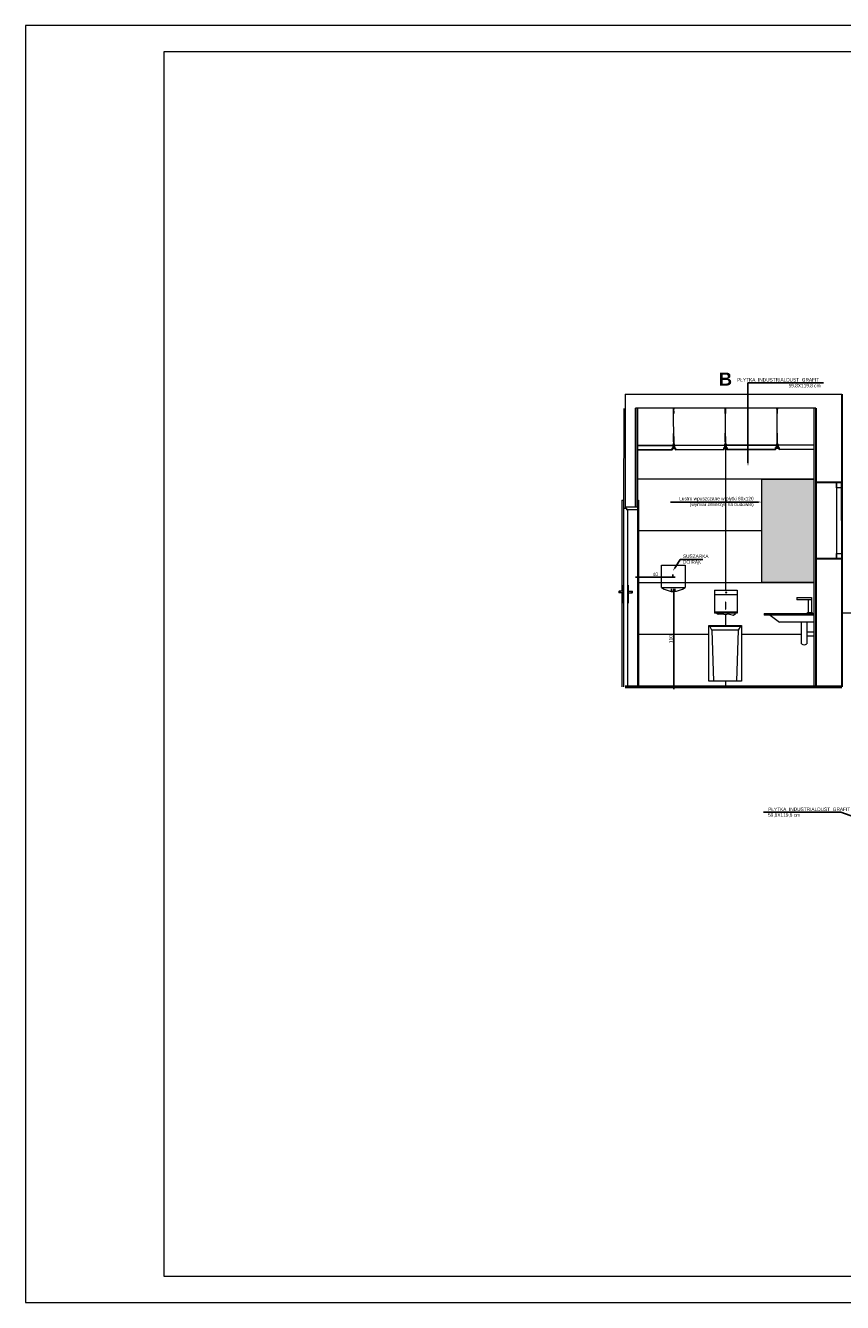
# Model space of a CAD drawing. Header units: millimetres. Extents: x -9038497 to 54128, y -10570064 to 59476.
# Tile 131 of 135: x 52028 to 52971, y 19848 to 21322. Entities that reach past the tile are written whole.
import ezdxf
from ezdxf import colors
from ezdxf.entities.mleader import LeaderData, LeaderLine
from ezdxf.math import Vec2, Vec3

# ---------------------------------------------------------------- set-up
doc = ezdxf.new("R2010")
doc.units = ezdxf.units.MM
doc.header["$LTSCALE"] = 0.8
doc.header["$PDMODE"] = 2
for name, color, linetype, lineweight in [('0 proj_drzwi', 4, 'Continuous', 0), ('0 proj_schody', 2, 'Continuous', 18), ('0 proj_widok widok widok', 7, 'Continuous', 0), ('0 proj_wyposażenie sanitarne', 40, 'Continuous', 18), ('M_SCIANA konstrukcyjna', 1, 'Continuous', 50), ('SCIANY', 1, 'Continuous', 30), ('sciany - mur', 1, 'Continuous', 30), ('tynk', 252, 'Continuous', 5), ('wieszaki suf.p.', 253, 'Continuous', 5), ('WYPOSAZENIE_SANITARNE', 2, 'Continuous', 20)]:
    doc.layers.add(name, color=color, linetype=linetype, lineweight=lineweight)
doc.layers.add('HATCH', color=4, linetype='Continuous', lineweight=9, plot=False)
doc.layers.add('STOLARKA', color=4, linetype='Continuous')
doc.layers.add('strop podw.', color=3, linetype='Continuous')
doc.styles.get("Standard").update_dxf_attribs({"font": 'g12f13.shx', "width": 0.8, "height": 10})
doc.styles.add('WYMIAR-20', font='ARIALN.TTF', dxfattribs={"height": 4})
doc.styles.add('WYMIAR-50', font='ARIALN.TTF', dxfattribs={"height": 10})
doc.dimstyles.new('SKALA-20', dxfattribs={"dimscale": 2, "dimtxt": 2, "dimasz": 1, "dimexe": 1.5, "dimexo": 1.5, "dimgap": 0.6, "dimtad": 1, "dimdec": 1, "dimrnd": 0.5, "dimdsep": 46, "dimtxsty": 'WYMIAR-20', "dimblk": 'ARCHTICK', "dimcen": 1.2, "dimdle": 1.5, "dimclrd": 256, "dimclre": 256, "dimclrt": 256, "dimadec": 0, "dimazin": 0, "dimtfac": 0.5, "dimtdec": 1, "dimtix": 1, "dimtmove": 2, "dimatfit": 3, "dimfxl": 2, "dimfxlon": 1, "dimtolj": 1, "dimarcsym": 0})

# ---------------------------------------------------------------- blocks, each defined once
blk = doc.blocks.new('A$C604A1FD6')
at = {"color": 0, "ltscale": 60}
for p, q in [((0, 5), (0, 2)), ((1, 5), (1, 2)), ((60, 5), (60, 2))]:
    blk.add_line(p, q, dxfattribs=at)
blk.add_lwpolyline([(58, 2), (58, 0), (2, 0), (2, 2), (1, 2), (1, 5), (59, 5), (59, 2)], close=True, dxfattribs=at)
blk = doc.blocks.new('klam lewa')
at = {"layer": '0 proj_drzwi'}
for p, q in [((-8431.2, 26538.8), (-8435.8, 26538.8)), ((-8431.2, 26536.9), (-8435.8, 26536.9)), ((-8434.7, 26536.9), (-8434.7, 26538.8)), ((-8431.2, 26524.9), (-8431.2, 26545.9)), ((-8431.2, 26545.9), (-8430.7, 26545.9)), ((-8430.7, 26524.9), (-8431.2, 26524.9))]:
    blk.add_line(p, q, dxfattribs=at)
blk.add_arc((-8434.9, 26537.9), 1.3, 132.6475, 226.9891, dxfattribs=at)
blk = doc.blocks.new('klam prawa')
at = {"layer": '0 proj_drzwi'}
for p, q in [((-8425.7, 26545.9), (-8425.2, 26545.9)), ((-8425.2, 26545.9), (-8425.2, 26524.9)), ((-8425.2, 26538.8), (-8420.6, 26538.8)), ((-8425.2, 26536.9), (-8420.6, 26536.9)), ((-8421.7, 26538.8), (-8421.7, 26536.9)), ((-8425.2, 26524.9), (-8425.7, 26524.9))]:
    blk.add_line(p, q, dxfattribs=at)
blk.add_arc((-8421.5, 26537.9), 1.3, 313.0109, 47.3525, dxfattribs=at)
blk = doc.blocks.new('_ArchTick')
at = {"color": 0, "linetype": 'ByBlock', "const_width": 0.15}
blk.add_lwpolyline([(-0.5, -0.5), (0.5, 0.5)], dxfattribs=at)
blk = doc.blocks.new('*D2535')
at = {"layer": '0 proj_widok widok widok', "lineweight": -2, "transparency": 16777216}
for p, q in [((52731.7, 20684.9), (52777.7, 20684.9)), ((52734.7, 20684.9), (52734.7, 20687.9)), ((52774.7, 20684.9), (52774.7, 20687.9))]:
    blk.add_line(p, q, dxfattribs=at)
at = {"layer": 'Defpoints', "color": 0, "lineweight": 0, "transparency": 16777216}
for p in [(52734.7, 20682.8), (52774.7, 20684.9), (52774.7, 20682.8)]:
    blk.add_point(p, dxfattribs=at)
at = {"layer": '0 proj_widok widok widok', "lineweight": -2, "transparency": 16777216, "xscale": 2, "yscale": 2, "zscale": 2, "rotation": 180}
blk.add_blockref('_ArchTick', (52734.7, 20684.9), dxfattribs=at)
at = {"layer": '0 proj_widok widok widok', "lineweight": -2, "transparency": 16777216, "xscale": 2, "yscale": 2, "zscale": 2}
blk.add_blockref('_ArchTick', (52774.7, 20684.9), dxfattribs=at)
at = {"layer": '0 proj_widok widok widok', "lineweight": 0, "transparency": 16777216, "insert": (52754.7, 20688.1), "char_height": 4, "attachment_point": 5, "style": 'WYMIAR-20'}
blk.add_mtext('\\A1;40', dxfattribs=at)
blk = doc.blocks.new('*D2537')
at = {"layer": '0 proj_widok widok widok', "lineweight": -2, "transparency": 16777216}
for p, q in [((52775.9, 20668.3), (52772.9, 20668.3)), ((52775.9, 20555.3), (52775.9, 20671.3)), ((52775.9, 20558.3), (52772.9, 20558.3))]:
    blk.add_line(p, q, dxfattribs=at)
at = {"layer": 'Defpoints', "color": 0, "lineweight": 0, "transparency": 16777216}
for p in [(52775.9, 20668.3), (52778, 20668.3), (52778, 20558.3)]:
    blk.add_point(p, dxfattribs=at)
at = {"layer": '0 proj_widok widok widok', "lineweight": -2, "transparency": 16777216, "xscale": 2, "yscale": 2, "zscale": 2}
for p, rotation in [((52775.9, 20668.3), 90), ((52775.9, 20558.3), 270)]:
    blk.add_blockref('_ArchTick', p, dxfattribs=dict(at, rotation=rotation))
at = {"layer": '0 proj_widok widok widok', "lineweight": 0, "transparency": 16777216, "insert": (52772.7, 20613.3), "char_height": 4, "attachment_point": 5, "rotation": 90, "style": 'WYMIAR-20'}
blk.add_mtext('\\A1;110', dxfattribs=at)

msp = doc.modelspace()

# ---------------------------------------------------------------- hatches: boundary and pattern name
at = {"layer": '0 proj_widok widok widok', "lineweight": 0, "true_color": 0xadddf7, "transparency": 33554687}
h = msp.add_hatch(color=141, dxfattribs=at)
h.dxf.hatch_style = 1
h.paths.add_polyline_path([(52937.63, 20797.84), (52877.74, 20797.84), (52877.74, 20678.46), (52937.7, 20678.46)])

# ---------------------------------------------------------------- linework, layer by layer
at = {"color": 1, "lineweight": 0, "ltscale": 40}
for p, q in [((52719.87, 20895.87), (52969.87, 20895.87)), ((52939.87, 20879.67), (52731.87, 20879.67))]:
    msp.add_line(p, q, dxfattribs=at)
at = {"color": 0, "ltscale": 60}
for p, q in [((52775.96, 20836.82), (52775.95, 20833.82)), ((52776.14, 20836.82), (52776.15, 20833.82)), ((52835.68, 20837.05), (52835.67, 20834.05)), ((52895.44, 20837.3), (52895.45, 20834.3)), ((52896.44, 20837.31), (52896.45, 20834.31))]:
    msp.add_line(p, q, dxfattribs=at)
at = {"layer": '0 proj_drzwi', "lineweight": 0}
for p, q in [((52716.09, 20773.59), (52718.06, 20773.59)), ((52733.93, 20773.59), (52735.38, 20773.59)), ((52717.89, 20764.59), (52721.4, 20764.59)), ((52719.89, 20766.04), (52733.93, 20766.04)), ((52719.9, 20766.04), (52719.9, 20764.58)), ((52721.4, 20764.59), (52721.4, 20762.59)), ((52722.9, 20762.59), (52721.4, 20762.59)), ((52721.43, 20762.68), (52733.93, 20762.68))]:
    msp.add_line(p, q, dxfattribs=at)
at = {"layer": '0 proj_drzwi'}
for p, q in [((52716.09, 20773.59), (52716.09, 20668.49)), ((52733.93, 20773.59), (52733.93, 20558.19)), ((52735.38, 20773.59), (52735.38, 20558.19)), ((52717.89, 20764.59), (52717.89, 20558.16)), ((52722.9, 20558.16), (52722.9, 20762.59)), ((52716.09, 20666.58), (52716.09, 20558.19))]:
    msp.add_line(p, q, dxfattribs=at)
at = {"layer": '0 proj_schody'}
for p, q in [((52761.78, 20698.47), (52789.28, 20698.47)), ((52761.78, 20672.96), (52761.78, 20698.47)), ((52789.28, 20698.47), (52789.28, 20672.96)), ((52761.78, 20672.96), (52789.28, 20672.96)), ((52822.91, 20669.62), (52822.91, 20643.12)), ((52823.01, 20669.62), (52848.99, 20669.62)), ((52848.99, 20669.62), (52848.99, 20643.12)), ((52823.01, 20664.9), (52848.99, 20664.9)), ((52835.48, 20655.74), (52835.48, 20647.65)), ((52835.94, 20655.74), (52835.48, 20655.74)), ((52835.94, 20647.65), (52835.94, 20655.74)), ((52848.99, 20644.23), (52822.91, 20644.23)), ((52848.99, 20643.12), (52822.91, 20643.12)), ((52823.84, 20644.29), (52827.09, 20641.92)), ((52827.09, 20641.92), (52831.33, 20642.42)), ((52831.33, 20642.42), (52835.94, 20641.8)), ((52835.48, 20647.65), (52835.94, 20647.65)), ((52835.94, 20641.8), (52838.81, 20642.54)), ((52838.81, 20642.54), (52844.8, 20640.92)), ((52844.8, 20640.92), (52847.29, 20642.67)), ((52847.29, 20642.67), (52847.29, 20644.17)), ((52816.6, 20629.14), (52854.1, 20629.14)), ((52816.6, 20564.64), (52816.6, 20629.14)), ((52817.51, 20628.35), (52853.07, 20628.35)), ((52819.95, 20623.4), (52817.51, 20628.35)), ((52850.12, 20623.4), (52819.95, 20623.4)), ((52819.96, 20623.4), (52821.82, 20564.6)), ((52850.08, 20623.4), (52848.22, 20564.6)), ((52853.07, 20628.35), (52850.12, 20623.4)), ((52854.1, 20629.14), (52854.1, 20564.64)), ((52854.1, 20564.64), (52816.6, 20564.64))]:
    msp.add_line(p, q, dxfattribs=at)
msp.add_circle((52836.45, 20667.08), 0.671, dxfattribs=at)
at = {"layer": '0 proj_widok widok widok', "lineweight": 0}
for p, q in [((52835.79, 20832.43), (52835.79, 20669.62)), ((52937.63, 20797.93), (52733.87, 20797.93)), ((52877.74, 20678.46), (52877.74, 20797.84)), ((52877.74, 20797.84), (52937.64, 20797.84)), ((52733.93, 20738.13), (52733.87, 20738.13)), ((52877.74, 20738.13), (52735.38, 20738.13)), ((52937.8, 20738.13), (52937.67, 20738.13)), ((52733.93, 20678.33), (52733.87, 20678.33)), ((52937.8, 20678.33), (52735.38, 20678.33)), ((52937.74, 20678.46), (52877.74, 20678.46)), ((52835.79, 20641.82), (52835.79, 20629.14)), ((53052.32, 20643.02), (52969.87, 20643.02)), ((52816.6, 20618.53), (52733.87, 20618.53)), ((52923.32, 20618.53), (52854.1, 20618.53)), ((52835.79, 20564.64), (52835.79, 20558.24))]:
    msp.add_line(p, q, dxfattribs=at)
for points in [[(52027.61, 19847.52), (54127.61, 19847.52), (54127.61, 21321.52), (52027.61, 21321.52)], [(52187.61, 21291.52), (54097.61, 21291.52), (54097.61, 19877.52), (52187.61, 19877.52)]]:
    msp.add_lwpolyline(points, close=True, dxfattribs=at)
at = {"layer": '0 proj_wyposażenie sanitarne'}
for p, q in [((52917.97, 20661.28), (52917.97, 20658.48)), ((52934.79, 20658.48), (52917.97, 20658.48)), ((52918, 20661.28), (52934.8, 20661.28)), ((52919.46, 20661.28), (52919.46, 20661.28)), ((52931.3, 20644.12), (52931.3, 20658.48)), ((52934.8, 20661.28), (52934.8, 20644.12)), ((52880.2, 20642.71), (52937.72, 20642.71)), ((52880.2, 20642.71), (52880.2, 20640.71)), ((52937.72, 20640.71), (52880.2, 20640.71)), ((52887.28, 20640.71), (52897.83, 20632.94)), ((52930.39, 20643.06), (52930.39, 20644.12)), ((52930.39, 20644.12), (52935.79, 20644.12)), ((52935.79, 20643.07), (52930.4, 20643.07)), ((52935.79, 20644.12), (52935.79, 20643.07)), ((52937.73, 20632.94), (52897.83, 20632.94)), ((52923.32, 20618.27), (52923.32, 20632.77)), ((52929.49, 20632.77), (52929.49, 20607.77)), ((52929.49, 20632.77), (52929.49, 20607.77)), ((52929.53, 20621.78), (52937.78, 20621.78)), ((52923.32, 20607.77), (52923.32, 20618.27)), ((52929.48, 20617.1), (52937.73, 20617.1))]:
    msp.add_line(p, q, dxfattribs=at)
msp.add_arc((52926.41, 20611.89), 5.15, 233.17111, 306.82889, dxfattribs=at)
at = {"layer": 'HATCH', "color": 252}
msp.add_lwpolyline([(52027.61, 19847.52), (54127.61, 19847.52), (54127.61, 21321.52), (52027.61, 21321.52)], close=True, dxfattribs=at)
at = {"layer": 'M_SCIANA konstrukcyjna'}
msp.add_line((52969.87, 20558.24), (52719.87, 20558.24), dxfattribs=at)
at = {"layer": 'SCIANY', "ltscale": 40}
for p, q in [((52969.87, 20895.87), (52969.87, 20558.24)), ((52731.87, 20879.67), (52731.87, 20766.04)), ((52939.87, 20879.67), (52939.87, 20558.24)), ((52969.87, 20793.93), (52940.02, 20793.93)), ((52969.87, 20705.98), (52940.02, 20705.98))]:
    msp.add_line(p, q, dxfattribs=at)
at = {"layer": 'sciany - mur', "lineweight": 0, "ltscale": 40}
msp.add_line((52719.87, 20895.87), (52719.87, 20764.59), dxfattribs=at)
at = {"layer": 'STOLARKA', "color": 5, "lineweight": 0}
for points in [[(52963.82, 20706.05), (52969.82, 20706.05), (52969.73, 20793.89), (52963.73, 20793.89)], [(52969.77, 20793.89), (52969.77, 20787.89), (52963.77, 20787.89), (52963.77, 20793.89)], [(52969.89, 20711.99), (52969.89, 20705.99), (52963.89, 20705.99), (52963.89, 20711.99)]]:
    msp.add_lwpolyline(points, close=True, dxfattribs=at)
at = {"layer": 'strop podw.', "ltscale": 60}
for points in [[(52733.87, 20836.64), (52775.14, 20836.81), (52775.15, 20833.81), (52774.15, 20833.81), (52774.16, 20831.81), (52733.87, 20831.64)], [(52937.8, 20832.48), (52897.46, 20832.31), (52897.45, 20834.31), (52896.45, 20834.31), (52896.44, 20837.31), (52937.8, 20837.48)]]:
    msp.add_lwpolyline(points, dxfattribs=at)
at = {"layer": 'tynk', "lineweight": 0, "ltscale": 40}
for p, q in [((52718.12, 20879.59), (52718.05, 20764.59)), ((52733.87, 20879.67), (52733.87, 20558.24)), ((52937.59, 20879.64), (52937.77, 20558.21))]:
    msp.add_line(p, q, dxfattribs=at)
at = {"layer": 'wieszaki suf.p.'}
for p, q in [((52775.94, 20838.97), (52775.81, 20878.09)), ((52835.66, 20839.2), (52835.53, 20878.32)), ((52895.48, 20839.2), (52895.35, 20878.54)), ((52775.91, 20846.96), (52775.94, 20838.97)), ((52835.64, 20847.2), (52835.66, 20839.2)), ((52895.45, 20847.2), (52895.48, 20839.2))]:
    msp.add_line(p, q, dxfattribs=at)
at = {"layer": 'wieszaki suf.p.', "linetype": 'Continuous'}
for p, q in [((52775.71, 20840.87), (52775.67, 20850.58)), ((52776.11, 20840.87), (52776.07, 20850.58)), ((52835.43, 20841.1), (52835.4, 20850.82)), ((52835.83, 20841.1), (52835.8, 20850.82)), ((52895.25, 20841.1), (52895.22, 20850.82)), ((52895.65, 20841.1), (52895.62, 20850.82))]:
    msp.add_line(p, q, dxfattribs=at)
at = {"layer": 'wieszaki suf.p.'}
for points in [[(52775.82, 20873.6), (52775.62, 20873.6), (52775.6, 20879.4), (52774.7, 20879.4), (52774.7, 20879.6), (52776.7, 20879.6), (52776.7, 20879.4), (52775.8, 20879.4)], [(52835.62, 20873.52), (52835.42, 20873.52), (52835.4, 20879.32), (52834.5, 20879.32), (52834.5, 20879.52), (52836.5, 20879.53), (52836.5, 20879.33), (52835.6, 20879.32)], [(52895.44, 20873.57), (52895.24, 20873.57), (52895.22, 20879.37), (52894.32, 20879.36), (52894.32, 20879.56), (52896.32, 20879.57), (52896.32, 20879.37), (52895.42, 20879.37)]]:
    msp.add_lwpolyline(points, close=True, dxfattribs=at)
for points in [[(52775.33, 20838.05), (52775.56, 20838.05), (52775.57, 20835.8, 0.3097473), (52776.32, 20835.8), (52776.31, 20838.05), (52776.55, 20838.05), (52776.56, 20834.26, 0.0501991), (52776.59, 20833.77, 0.4627291), (52776.9, 20833.7), (52777.25, 20834.01, -0.5914466), (52777.42, 20833.94), (52777.42, 20833.04, -0.3364756), (52777.28, 20832.9), (52777, 20832.9), (52777, 20833.09), (52776.34, 20833.09), (52776.34, 20832.89), (52775.57, 20832.89), (52775.57, 20833.09), (52774.91, 20833.08), (52774.91, 20832.89), (52774.63, 20832.89, -0.3364756), (52774.49, 20833.02), (52774.49, 20833.93, -0.5914466), (52774.66, 20834), (52775.01, 20833.7, 0.4627291), (52775.31, 20833.77, 0.0501991), (52775.34, 20834.26)], [(52775.56, 20838.05), (52775.56, 20838.8, -0.4406767), (52776.31, 20838.81), (52776.32, 20835.8, -0.3097473), (52775.57, 20835.8)], [(52835.06, 20838.28), (52835.29, 20838.28), (52835.3, 20836.04, 0.3097473), (52836.05, 20836.04), (52836.04, 20838.29), (52836.27, 20838.29), (52836.28, 20834.49, 0.0501991), (52836.32, 20834.01, 0.4627291), (52836.62, 20833.94), (52836.97, 20834.24, -0.5914466), (52837.14, 20834.18), (52837.14, 20833.27, -0.3364756), (52837.01, 20833.13), (52836.73, 20833.13), (52836.73, 20833.33), (52836.07, 20833.32), (52836.07, 20833.13), (52835.3, 20833.13), (52835.3, 20833.32), (52834.63, 20833.32), (52834.63, 20833.12), (52834.36, 20833.12, -0.3364756), (52834.22, 20833.26), (52834.22, 20834.17, -0.5914466), (52834.38, 20834.23), (52834.74, 20833.93, 0.4627291), (52835.04, 20834, 0.0501991), (52835.07, 20834.49)], [(52835.29, 20838.28), (52835.28, 20839.04, -0.4406767), (52836.04, 20839.04), (52836.05, 20836.04, -0.3097473), (52835.3, 20836.04)], [(52894.88, 20838.28), (52895.11, 20838.28), (52895.11, 20836.04, 0.3097473), (52895.87, 20836.04), (52895.86, 20838.29), (52896.09, 20838.29), (52896.1, 20834.49, 0.0501991), (52896.14, 20834.01, 0.4627291), (52896.44, 20833.94), (52896.79, 20834.24, -0.5914466), (52896.96, 20834.18), (52896.96, 20833.27, -0.3364756), (52896.82, 20833.13), (52896.55, 20833.13), (52896.55, 20833.33), (52895.89, 20833.32), (52895.89, 20833.13), (52895.12, 20833.13), (52895.12, 20833.32), (52894.45, 20833.32), (52894.45, 20833.12), (52894.18, 20833.12, -0.3364756), (52894.04, 20833.26), (52894.04, 20834.17, -0.5914466), (52894.2, 20834.23), (52894.56, 20833.93, 0.4627291), (52894.86, 20834, 0.0501991), (52894.89, 20834.49)], [(52895.11, 20838.28), (52895.1, 20839.04, -0.4406767), (52895.86, 20839.04), (52895.87, 20836.04, -0.3097473), (52895.11, 20836.04)]]:
    msp.add_lwpolyline(points, format="xyb", close=True, dxfattribs=at)
at = {"layer": 'WYPOSAZENIE_SANITARNE', "lineweight": 0}
for p, q in [((52773.46, 20668.15), (52773.46, 20671.32)), ((52775.46, 20668.15), (52775.46, 20671.32)), ((52777.46, 20668.15), (52777.46, 20671.32))]:
    msp.add_line(p, q, dxfattribs=at)
msp.add_arc((52775.53, 20691.78), 23.3, 233.84117, 306.14192, dxfattribs=at)

# ---------------------------------------------------------------- block references
at = {"layer": '0 proj_widok widok widok'}
for name, p in [('klam lewa', (61148.6, -5870.32)), ('klam prawa', (61148.61, -5870.32))]:
    msp.add_blockref(name, p, dxfattribs=at)
at = {"layer": 'strop podw.', "ltscale": 60, "rotation": 0.2370652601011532}
for p in [(52775.75, 20831.82), (52835.47, 20832.05)]:
    msp.add_blockref('A$C604A1FD6', p, dxfattribs=at)

# ---------------------------------------------------------------- texts
at = {"layer": '0 proj_widok widok widok', "lineweight": 0}
for s, width, gutter_width, insert, char_height, attachment_point, style in [('{\\fArial Unicode MS|b1|i0|c238|p34;B}', 21.4671, 50, (52828.07, 20920.9), 15, 1, 'WYMIAR-50'), ('PŁYTKA  INDUSTRIALDUST  GRAFIT  59,8X119,8 cm  ', 84.0793, 20, (52945.37, 20914.55), 4, 3, 'WYMIAR-20'), ('Lustro wpuszczane w płytki 60x120\\P(wymiar zmierzyc na budowie) ', 78.8002, 20, (52868.09, 20777.48), 4, 3, 'WYMIAR-20'), ('SUSZARKA \\PDO RĄK', 88.0267, 20, (52786.54, 20710.9), 4, 1, 'WYMIAR-20'), ('PŁYTKA  INDUSTRIALDUST  GRAFIT  59,8X119,8 cm  ', 88.0267, 20, (52884.84, 20418.82), 4, 1, 'WYMIAR-20')]:
    msp.add_mtext_dynamic_manual_height_columns(s, width=width, gutter_width=gutter_width, heights=[0], dxfattribs=dict(at, insert=insert, char_height=char_height, attachment_point=attachment_point, style=style))

# ---------------------------------------------------------------- dimensions: what is measured, and where the dimension line sits
for p1, p2, distance, picture, middle in [((52734.69, 20682.77), (52774.69, 20682.77), 2.09, '*D2535', (52754.69, 20688.11)), ((52777.98, 20558.31), (52777.98, 20668.31), 2.04, '*D2537', (52772.7, 20613.31))]:
    dim = msp.add_aligned_dim(p1=p1, p2=p2, distance=distance, dimstyle='SKALA-20', dxfattribs=at)
    dim.commit()
    dim.dimension.update_dxf_attribs({"geometry": picture, "text_midpoint": middle})

# ---------------------------------------------------------------- leaders
ml = msp.add_multileader_mtext('Standard', dxfattribs=at)
ml.set_content('', color=256)
ml.set_leader_properties()
ml.build(insert=Vec2(0, 0))
ml.multileader.update_dxf_attribs({"text_right_attachment_type": 6, "dogleg_length": 0.36})
ctx = ml.context
ctx.base_point, ctx.plane_origin = Vec3(52948.66, 20909.19), Vec3(52851.3, 20938.41)
ctx.right_attachment = 6
notes = []
notes.append((ctx, [(0, (1, 1, 0), (52861.59, 20909.19), (1, 0), 87.07, [(0, [(52861.6, 20812.67)], 0, [])])]))
ctx.mtext.insert, ctx.mtext.flow_direction = Vec3(52950.66, 20911.19), 5
ml = msp.add_multileader_mtext('Standard', dxfattribs=at)
ml.set_content('', color=256)
ml.set_leader_properties()
ml.build(insert=Vec2(0, 0))
ml.multileader.update_dxf_attribs({"text_right_attachment_type": 6, "dogleg_length": 0.36})
ctx = ml.context
ctx.base_point, ctx.plane_origin = Vec3(52770.25, 20773.46), Vec3(52877.58, 20771.46)
ctx.right_attachment, ctx.text_align_type = 6, 2
notes.append((ctx, [(0, (1, 1, 0), (52774.61, 20771.46), (-1, 0), 0.36, [(0, [(52877.58, 20771.46)], 0, [])])]))
ctx.mtext.insert, ctx.mtext.alignment, ctx.mtext.flow_direction = Vec3(52772.25, 20775.46), 3, 5
ml = msp.add_multileader_mtext('Standard', dxfattribs=at)
ml.set_content('', color=256)
ml.set_leader_properties()
ml.build(insert=Vec2(0, 0))
ml.multileader.update_dxf_attribs({"text_right_attachment_type": 6, "dogleg_length": 0.36})
ctx = ml.context
ctx.base_point, ctx.plane_origin = Vec3(52809.5, 20704.99), Vec3(52774.87, 20691.94)
ctx.right_attachment = 6
notes.append((ctx, [(0, (1, 1, 0), (52783.47, 20704.99), (1, 0), 26.02, [(0, [(52774.87, 20691.94)], 0, [])])]))
ctx.mtext.insert, ctx.mtext.flow_direction = Vec3(52811.5, 20706.99), 5
ml = msp.add_multileader_mtext('Standard', dxfattribs=at)
ml.set_content('', color=256)
ml.set_leader_properties()
ml.build(insert=Vec2(0, 0))
ml.multileader.update_dxf_attribs({"text_right_attachment_type": 6, "dogleg_length": 0.36})
ctx = ml.context
ctx.base_point, ctx.plane_origin = Vec3(52877.55, 20415.46), Vec3(52978.91, 20442.68)
ctx.right_attachment, ctx.text_align_type = 6, 2
notes.append((ctx, [(0, (1, 1, 0), (52968.62, 20413.46), (-1, 0), 87.07, [(0, [(53009.87, 20398.87)], 0, [])])]))
ctx.mtext.insert, ctx.mtext.alignment, ctx.mtext.flow_direction = Vec3(52879.55, 20417.46), 3, 5
for ctx, leaders in notes:
    for number, flags, end, landing, length, lines in leaders:
        leader = LeaderData()
        leader.index, (leader.has_last_leader_line, leader.has_dogleg_vector, leader.attachment_direction) = number, flags
        leader.last_leader_point, leader.dogleg_vector, leader.dogleg_length = Vec3(end), Vec3(landing), length
        for number, points, colour, breaks in lines:
            line = LeaderLine()
            line.index, line.vertices, line.color, line.breaks = number, Vec3.list(points), colors.encode_raw_color(colour), breaks
            leader.lines.append(line)
        ctx.leaders.append(leader)

doc.saveas('drawing.dxf')
